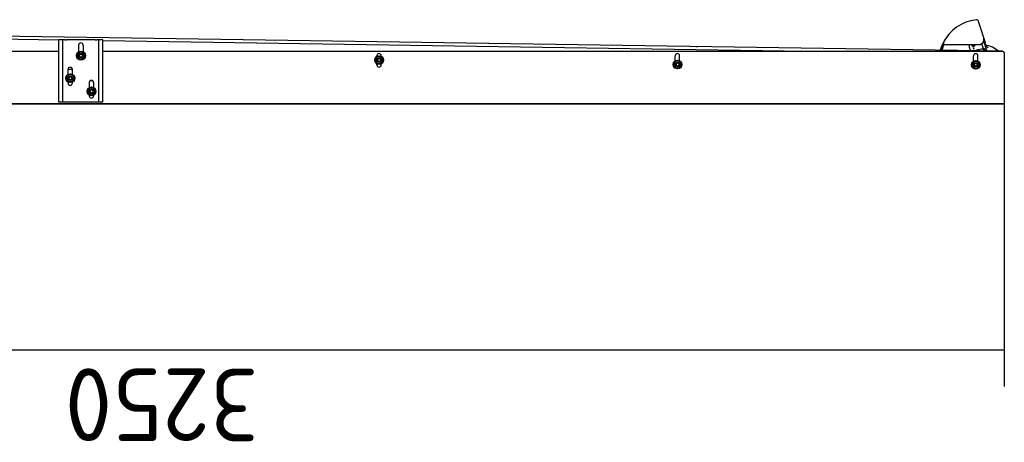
# Model space of a CAD drawing. Header units: centimetres. Extents: x 0 to 55409, y -2708 to 14680.
# Tile 86 of 215: x 36287 to 36477, y 6036 to 6117. Entities that reach past the tile are written whole.
import ezdxf

# ---------------------------------------------------------------- set-up
doc = ezdxf.new("R2010")
doc.units = ezdxf.units.CM
doc.header["$LTSCALE"] = 0.01
doc.layers.add('A_Ściany istniejące', color=9, linetype='Continuous')
doc.styles.add('SEACAD_Solid_Edge_ISO', font='seiso.ttf')
doc.dimstyles.new('ISO_(mm)', dxfattribs={"dimtxt": 140, "dimasz": 140, "dimexe": 70, "dimexo": 0, "dimgap": 35, "dimtad": 1, "dimtxsty": 'SEACAD_Solid_Edge_ISO', "dimblk1": '_SE_FILLED', "dimblk2": '_SE_FILLED', "dimsah": 1, "dimcen": 70, "dimadec": 0, "dimazin": 0, "dimtfac": 0.5, "dimtmove": 0, "dimatfit": 3, "dimfxl": 1, "dimarcsym": 0})

# ---------------------------------------------------------------- blocks, each defined once
blk = doc.blocks.new('_SE_FILLED')
at = {"color": 0}
blk.add_line((0, 0), (-1, 0), dxfattribs=at)
blk.add_solid([(0, 0), (-1, -0.1665), (-1, 0.1665), (0, 0)], dxfattribs=at)
blk = doc.blocks.new('*D179')
at = {"color": 0, "linetype": 'Continuous', "lineweight": -2}
for p, q in [((-199.7, 3250), (-544.8, 3250)), ((-474.8, 140), (-474.8, 3110)), ((98.3, 0), (-544.8, 0))]:
    blk.add_line(p, q, dxfattribs=at)
at = {"color": 0, "lineweight": -2, "xscale": 140, "yscale": 140, "zscale": 140}
for p, rotation in [((-474.8, 3250), 90), ((-474.8, 0), 270)]:
    blk.add_blockref('_SE_FILLED', p, dxfattribs=dict(at, rotation=rotation))
at = {"color": 0, "lineweight": -3, "insert": (-579.8, 1625), "char_height": 140, "attachment_point": 5, "rotation": 90, "style": 'SEACAD_Solid_Edge_ISO'}
blk.add_mtext('\\A1;3250', dxfattribs=at)
blk = doc.blocks.new('A$7E8719B1A182C3')
at = {"color": 7, "linetype": 'Continuous', "lineweight": -3}
for p, q in [((0, 3250), (0, 0)), ((0.3, 0), (0.3, 3250)), ((101.794, 4.2), (145.794, 2946.859)), ((122.856, 1823.6), (139.653, 2946.963)), ((101.3, 1823.6), (101.3, 2314.1)), ((3.3, 1820.6), (3.3, 1823.6)), ((3.3, 1823.6), (123.3, 1823.6)), ((123.3, 1820.6), (123.3, 1823.6)), ((3.3, 1818.6), (3.3, 1820.6)), ((3.3, 1815.6), (3.3, 1818.6)), ((3.3, 1814.6), (3.3, 1815.6)), ((3.3, 1815.6), (123.3, 1815.6)), ((3.3, 1747.6), (3.3, 1814.6)), ((40.3, 1805.8), (42.227, 1805.8)), ((43.871, 1804.65), (41.994, 1801.4)), ((45.747, 1807.9), (43.871, 1804.65)), ((49.5, 1807.9), (45.747, 1807.9)), ((53.253, 1807.9), (49.5, 1807.9)), ((55.129, 1804.65), (53.253, 1807.9)), ((57.006, 1801.4), (55.129, 1804.65)), ((56.773, 1805.8), (66.3, 1805.8)), ((66.3, 1797.4), (66.3, 1805.8)), ((123.3, 1818.6), (123.3, 1820.6)), ((123.3, 1815.6), (123.3, 1818.6)), ((123.3, 1814.6), (123.3, 1815.6)), ((123.3, 1811.962), (123.3, 1814.6)), ((123.3, 1811.962), (123.3, 1809.322)), ((123.3, 1809.322), (123.3, 1808.442)), ((123.3, 1753.758), (123.3, 1808.442)), ((40.3, 1797.4), (42, 1797.4)), ((41.994, 1801.4), (43.871, 1798.15)), ((43.871, 1798.15), (45.747, 1794.9)), ((45.747, 1794.9), (49.5, 1794.9)), ((49.5, 1794.9), (53.253, 1794.9)), ((53.253, 1794.9), (55.129, 1798.15)), ((55.129, 1798.15), (57.006, 1801.4)), ((57, 1797.4), (66.3, 1797.4)), ((89.619, 1787.521), (87.589, 1784.365)), ((93.367, 1787.341), (89.619, 1787.521)), ((97.116, 1787.161), (93.367, 1787.341)), ((98.834, 1783.824), (97.116, 1787.161)), ((113.3, 1785.3), (100.296, 1785.3)), ((20.347, 1766.9), (18.471, 1763.65)), ((24.1, 1766.9), (20.347, 1766.9)), ((27.853, 1766.9), (24.1, 1766.9)), ((29.729, 1763.65), (27.853, 1766.9)), ((87.589, 1784.365), (85.558, 1781.209)), ((85.558, 1781.209), (87.277, 1777.872)), ((87.277, 1777.872), (88.995, 1774.536)), ((88.995, 1774.536), (92.743, 1774.356)), ((92.743, 1774.356), (96.492, 1774.176)), ((96.492, 1774.176), (98.522, 1777.332)), ((98.522, 1777.332), (100.552, 1780.488)), ((100.552, 1780.488), (98.834, 1783.824)), ((113.3, 1776.9), (100.583, 1776.9)), ((3.3, 1746.6), (3.3, 1747.6)), ((16.83, 1764.804), (15.3, 1764.804)), ((16.598, 1756.404), (15.3, 1756.404)), ((18.471, 1763.65), (16.594, 1760.4)), ((16.594, 1760.4), (18.471, 1757.15)), ((18.471, 1757.15), (20.347, 1753.9)), ((20.347, 1753.9), (24.1, 1753.9)), ((24.1, 1753.9), (27.853, 1753.9)), ((27.853, 1753.9), (29.729, 1757.15)), ((31.606, 1760.4), (29.729, 1763.65)), ((29.729, 1757.15), (31.606, 1760.4)), ((41.3, 1764.804), (31.37, 1764.804)), ((41.3, 1756.404), (31.602, 1756.404)), ((45.1, 1762.393), (45.1, 1758.815)), ((123.3, 1753.758), (123.3, 1752.878)), ((123.3, 1752.878), (123.3, 1750.238)), ((123.3, 1747.6), (123.3, 1750.238)), ((123.3, 1746.6), (123.3, 1747.6)), ((3.3, 1743.6), (3.3, 1746.6)), ((3.3, 1746.6), (123.3, 1746.6)), ((3.3, 1741.6), (3.3, 1743.6)), ((3.3, 1738.6), (3.3, 1741.6)), ((3.3, 1738.6), (123.3, 1738.6)), ((101.3, 3), (101.3, 1738.6)), ((101.3, 381.98), (121.585, 1738.6)), ((123.3, 1743.6), (123.3, 1746.6)), ((123.3, 1741.6), (123.3, 1743.6)), ((123.3, 1738.6), (123.3, 1741.6)), ((75.3, 1210), (77.185, 1210)), ((75.3, 1201.6), (76.95, 1201.6)), ((78.825, 1208.844), (76.948, 1205.594)), ((76.948, 1205.594), (78.825, 1202.344)), ((80.701, 1212.094), (78.825, 1208.844)), ((78.825, 1202.344), (80.701, 1199.094)), ((84.454, 1212.094), (80.701, 1212.094)), ((80.701, 1199.094), (84.454, 1199.094)), ((88.207, 1212.094), (84.454, 1212.094)), ((84.454, 1199.094), (88.207, 1199.094)), ((90.083, 1208.844), (88.207, 1212.094)), ((88.207, 1199.094), (90.083, 1202.344)), ((91.959, 1205.594), (90.083, 1208.844)), ((90.083, 1202.344), (91.959, 1205.594)), ((91.723, 1210), (92.9, 1210)), ((91.957, 1201.6), (92.9, 1201.6)), ((70.22, 633.408), (68.344, 630.158)), ((68.344, 630.158), (70.22, 626.908)), ((72.097, 636.658), (70.22, 633.408)), ((70.22, 626.908), (72.097, 623.658)), ((75.85, 636.658), (72.097, 636.658)), ((79.602, 636.658), (75.85, 636.658)), ((81.479, 633.408), (79.602, 636.658)), ((79.602, 623.658), (81.479, 626.908)), ((83.355, 630.158), (81.479, 633.408)), ((81.479, 626.908), (83.355, 630.158)), ((83.097, 634.6), (92.9, 634.6)), ((72.097, 623.658), (75.85, 623.658)), ((75.85, 623.658), (79.602, 623.658)), ((83.372, 626.2), (92.9, 626.2)), ((110.629, 594.624), (110.629, 591.859)), ((114.398, 115.011), (114.398, 117.224)), ((114.398, 115.011), (114.398, 114.015)), ((114.398, 114.015), (114.398, 49.14)), ((69.671, 58.25), (67.794, 55)), ((71.547, 61.5), (69.671, 58.25)), ((75.3, 61.5), (71.547, 61.5)), ((79.053, 61.5), (75.3, 61.5)), ((80.929, 58.25), (79.053, 61.5)), ((82.806, 55), (80.929, 58.25)), ((82.69, 59.2), (92.9, 59.2)), ((96.376, 52.642), (96.445, 57.253)), ((104.281, 65.786), (102.707, 65.266)), ((109.416, 67.479), (104.281, 65.786)), ((108.717, 59.458), (111.733, 60.453)), ((111.861, 58.095), (112.144, 61.583)), ((114.398, 67.963), (112.658, 67.982)), ((113.619, 61.213), (113.378, 58.241)), ((114.398, 58.406), (113.624, 57.97)), ((113.624, 57.97), (114.398, 57.962)), ((113.624, 57.97), (114.398, 57.962)), ((113.76, 62.957), (114.398, 62.905)), ((114.398, 61.4), (113.888, 61.442)), ((67.794, 55), (69.671, 51.75)), ((69.671, 51.75), (71.547, 48.5)), ((71.547, 48.5), (75.3, 48.5)), ((75.3, 48.5), (79.053, 48.5)), ((79.053, 48.5), (80.929, 51.75)), ((80.929, 51.75), (82.806, 55)), ((82.69, 50.8), (92.9, 50.8)), ((102.233, 33.527), (119.398, 39.104)), ((102.303, 38.256), (103.398, 38.256)), ((102.312, 38.811), (105.497, 39.862)), ((103.291, 53.876), (102.57, 56.064)), ((105.288, 40.846), (105.298, 40.778)), ((105.497, 39.862), (116.213, 43.396)), ((114.398, 56.462), (113.34, 56.474)), ((119.398, 39.104), (121.032, 39.635)), ((119.398, 37.001), (127.488, 39.63)), ((127.488, 39.63), (147.398, 46.099)), ((147.398, 46.099), (159.151, 49.918)), ((159.151, 49.918), (159.546, 50.046)), ((101.896, 11.045), (107.398, 19.756)), ((104.398, 37.256), (104.398, 34.23)), ((112.202, 34.663), (119.398, 37.001)), ((0.3, 0), (0, 0)), ((3.3, 0), (0.3, 0)), ((98.3, 0), (3.3, 0)), ((101.794, 4.2), (101.3, 4.208))]:
    blk.add_line(p, q, dxfattribs=at)
for centre, radius in [((49.5, 1801.4), 8.5), ((49.5, 1801.4), 7.9), ((49.5, 1801.4), 4.15), ((49.5, 1801.4), 4), ((49.5, 1801.4), 3), ((93.055, 1780.848), 8.5), ((93.055, 1780.848), 7.9), ((24.1, 1760.4), 8.5), ((24.1, 1760.4), 7.9), ((93.055, 1780.848), 4.15), ((93.055, 1780.848), 4), ((93.055, 1780.848), 3), ((24.1, 1760.4), 4.15), ((24.1, 1760.4), 4), ((24.1, 1760.4), 3), ((84.454, 1205.594), 8.5), ((84.454, 1205.594), 7.9), ((84.454, 1205.594), 4.15), ((84.454, 1205.594), 4), ((84.454, 1205.594), 3), ((75.85, 630.158), 8.5), ((75.85, 630.158), 7.9), ((75.85, 630.158), 4.15), ((75.85, 630.158), 4), ((75.85, 630.158), 3), ((75.3, 55), 8.5), ((75.3, 55), 7.9), ((75.3, 55), 4.15), ((75.3, 55), 4), ((75.3, 55), 3)]:
    blk.add_circle(centre, radius, dxfattribs=at)
for centre, radius, start, end in [((40.3, 1801.6), 4.2, 90, 270), ((49.5, 1801.4), 6.5, 150, 210), ((49.5, 1801.4), 6.5, 90, 150), ((49.5, 1801.4), 3.235, 255, 195), ((49.5, 1801.4), 6.5, 30, 90), ((49.5, 1801.4), 6.5, 330, 30), ((66.3, 1801.6), 4.2, 270, 90), ((49.5, 1801.4), 6.5, 210, 270), ((49.5, 1801.4), 6.5, 270, 330), ((93.055, 1780.848), 6.5, 87.248834, 147.248834), ((93.055, 1780.848), 6.5, 27.248834, 87.248834), ((113.3, 1781.1), 4.2, 270, 90), ((24.1, 1760.4), 6.5, 90, 150), ((24.1, 1760.4), 6.5, 30, 90), ((93.055, 1780.848), 6.5, 147.248834, 207.248834), ((93.055, 1780.848), 6.5, 207.248834, 267.248834), ((93.055, 1780.848), 3.235, 255, 195), ((93.055, 1780.848), 6.5, 267.248834, 327.248834), ((93.055, 1780.848), 6.5, 327.248834, 27.248834), ((15.3, 1760.604), 4.2, 90, 270), ((24.1, 1760.4), 6.5, 150, 210), ((24.1, 1760.4), 6.5, 210, 270), ((24.1, 1760.4), 3.235, 255, 195), ((24.1, 1760.4), 6.5, 270, 330), ((24.1, 1760.4), 6.5, 330, 30), ((41.3, 1760.604), 4.2, 270, 90), ((75.3, 1205.8), 4.2, 90, 270), ((84.454, 1205.594), 6.5, 150, 210), ((84.454, 1205.594), 6.5, 90, 150), ((84.454, 1205.594), 6.5, 210, 270), ((84.454, 1205.594), 3.235, 255, 195), ((84.454, 1205.594), 6.5, 30, 90), ((84.454, 1205.594), 6.5, 270, 330), ((84.454, 1205.594), 6.5, 330, 30), ((92.9, 1205.8), 4.2, 270, 90), ((75.85, 630.158), 6.5, 150, 210), ((75.85, 630.158), 6.5, 90, 150), ((75.85, 630.158), 6.5, 210, 270), ((75.85, 630.158), 3.235, 255, 195), ((75.85, 630.158), 6.5, 30, 90), ((75.85, 630.158), 6.5, 270, 330), ((75.85, 630.158), 6.5, 330, 30), ((92.9, 630.4), 4.2, 270, 90), ((80.398, 44.256), 80.5, 65.01631, 73.266172), ((80.398, 44.256), 82.5, 63.592776, 73.569327), ((80.389, 44.035), 79.719, 64.798922, 72.922113), ((116.2, 116.357), 2, 63.592776, 154.304543), ((80.398, 44.256), 82.5, 50.521812, 64.475831), ((80.398, 44.256), 82.5, 7.019774, 63.592776), ((75.3, 55), 6.5, 150, 210), ((75.3, 55), 6.5, 90, 150), ((75.3, 55), 3.235, 255, 195), ((75.3, 55), 6.5, 30, 90), ((75.3, 55), 6.5, 330, 30), ((92.9, 55), 4.2, 270, 90), ((112.548, 57.982), 10, 89.36809, 108.254177), ((114.126, 50.713), 11, 100.40386, 108.254177), ((113.356, 57.973), 1.5, 175.36809, 269.36809), ((113.639, 61.462), 1.5, 85.36809, 175.36809), ((113.627, 58.22), 0.25, 175.36809, 269.36809), ((114.865, 50.956), 10, 89.36809, 97.319252), ((113.868, 61.193), 0.25, 85.36809, 175.36809), ((75.3, 55), 6.5, 210, 270), ((75.3, 55), 6.5, 270, 330), ((101.916, 41.672), 2.907, 277.888975, 336.953726), ((65.532, 41.422), 39.76, 359.169597, 18.254177), ((103.398, 37.256), 1, 0, 90), ((101.916, 41.672), 5.106, 299.530125, 344.053453), ((104.195, 40.485), 1, 288.254177, 6.254177), ((124.398, 49.14), 10, 180, 288.000015), ((158.31, 53.85), 4, 288, 7.019774), ((77.806, 38.446), 35, 327.724356, 351.987399), ((114.445, 33.289), 2, 108, 171.987399), ((98.3, 3), 3, 270, 0)]:
    blk.add_arc(centre, radius, start, end, dxfattribs=at)
for centre, major_axis, ratio, start_param, end_param in [((109.231, 55.416), (-1.566, 4.748), 0.80645161, 0, 0.58632425), ((109.97, 55.66), (-3.829, -1.263), 0.992, 4.71238898, 5.29871323), ((120.414, 41.537), (0.618, -1.902), 0.85979113, 0, 0.07612277)]:
    blk.add_ellipse(centre, major_axis=major_axis, ratio=ratio, start_param=start_param, end_param=end_param, dxfattribs=at)
blk.add_open_spline([(105.298, 40.778), (104.307, 40.45), (103.317, 40.121), (102.326, 39.792)], degree=3, dxfattribs=at)
for points, knots in [([(105.497, 39.862), (105.508, 39.866), (105.513, 39.892), (105.506, 39.986), (105.494, 40.054), (105.458, 40.222), (105.433, 40.322), (105.372, 40.541), (105.337, 40.658), (105.298, 40.778)], [0, 0, 0, 0, 0.25, 0.25, 0.5, 0.5, 0.75, 0.75, 1, 1, 1, 1]), ([(112.202, 34.663), (111.755, 34.518), (111.345, 34.301), (110.763, 33.914), (110.575, 33.774), (110.213, 33.484), (110.038, 33.332), (109.526, 32.863), (109.202, 32.533), (108.566, 31.86), (108.255, 31.517), (107.941, 31.176)], [0, 0, 0, 0, 0.25, 0.25, 0.375, 0.375, 0.5, 0.5, 0.75, 0.75, 1, 1, 1, 1])]:
    blk.add_open_spline(points, degree=3, knots=knots, dxfattribs=at)
dim = blk.add_linear_dim(base=(-474.806, 3250), p1=(98.3, 0), p2=(-199.7, 3250), angle=90, text='\\A1;<>', dimstyle='ISO_(mm)', dxfattribs=at)
dim.commit()
dim.dimension.update_dxf_attribs({"geometry": '*D179', "text_midpoint": (-474.806, 1625), "dimtype": 160})

msp = doc.modelspace()

# ---------------------------------------------------------------- block references
at = {"layer": 'A_Ściany istniejące', "xscale": 0.1, "yscale": 0.1, "zscale": 0.1, "rotation": 90}
msp.add_blockref('A$7E8719B1A182C3', (36476.674, 6100.762), dxfattribs=at)

doc.saveas('drawing.dxf')
